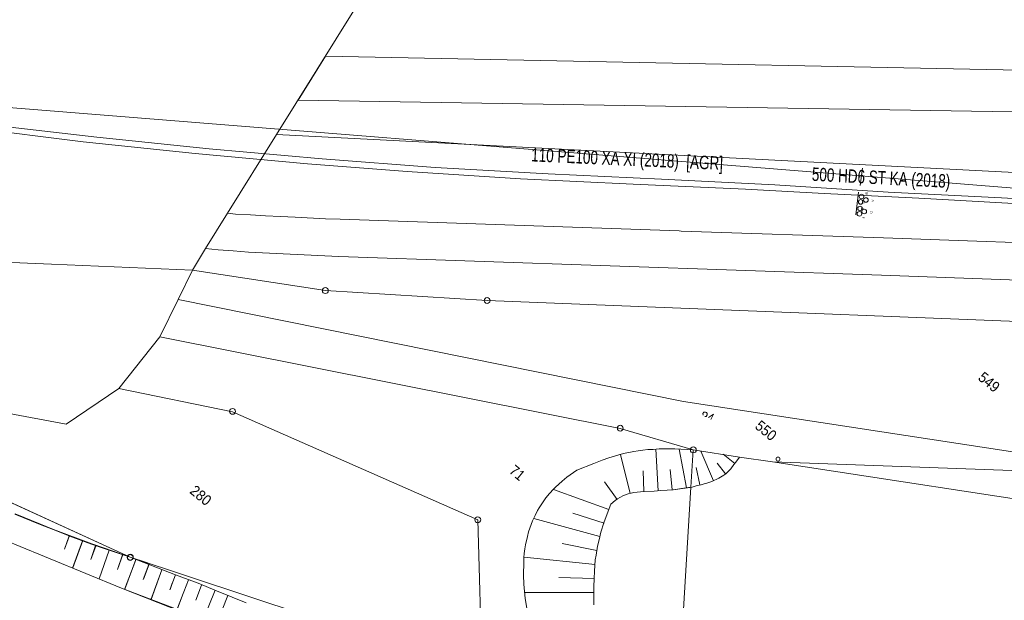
# Model space of a CAD drawing. Header units: metres. Extents: x -740 to 758, y -633 to 854.
# Tile 250 of 256: x -437 to -332, y 323 to 384. Entities that reach past the tile are written whole.
import ezdxf

# ---------------------------------------------------------------- set-up
doc = ezdxf.new("R2010")
doc.units = ezdxf.units.M
doc.header["$MEASUREMENT"] = 0
for name, color, linetype in [('Gas.LOVION', 7, 'Continuous'), ('Grundkarte.LOVION', 7, 'Continuous'), ('Grundkarte_Text.LOVION', 7, 'Continuous'), ('Telko.LOVION', 7, 'Continuous'), ('Wasser.LOVION', 7, 'Continuous')]:
    doc.layers.add(name, color=color, linetype=linetype)
doc.styles.add('ERSTELLTER_STIL_1', font='arial.ttf')

msp = doc.modelspace()

# ---------------------------------------------------------------- linework, layer by layer
at = {"layer": 'Gas.LOVION', "color": 1, "linetype": 'Continuous', "lineweight": 18}
msp.add_lwpolyline([(-502.02, 380.82), (-501.75, 380.79), (-489.86, 379.37), (-477.95, 377.87), (-466.03, 376.26), (-454.18, 374.57), (-442.25, 372.87), (-430.35, 371.38), (-418.44, 370.13), (-406.48, 369.05), (-395.89, 368.21), (-383.84, 367.43), (-371.86, 366.88), (-359.9, 366.33), (-351.54, 365.89), (-341.47, 365.37), (-330.11, 364.74), (-318.13, 364.12), (-306.1, 363.52), (-295.57, 363), (-294.59, 362.95)], dxfattribs=at)
at = {"layer": 'Grundkarte.LOVION', "color": 253, "linetype": 'Continuous', "lineweight": 18}
for points in [[(-310.33, 351.43), (-387.38, 354.51), (-404.57, 355.55), (-418.73, 357.71), (-417.33, 360.01), (-415.99, 359.87), (-414.38, 359.79), (-412.77, 359.65), (-403.15, 359.18), (-345.44, 357.19), (-300.68, 355.57), (-345.44, 357.19), (-403.15, 359.18), (-412.77, 359.65), (-414.38, 359.79), (-415.99, 359.87), (-417.33, 360.01), (-414.98, 363.78), (-414.14, 363.69), (-412.54, 363.61), (-410.96, 363.5), (-409.36, 363.42), (-407.79, 363.36), (-404.58, 363.2), (-403.01, 363.15), (-366.97, 361.92), (-366.73, 361.88), (-345.21, 361.15), (-297.49, 359.46), (-345.21, 361.15), (-366.73, 361.88), (-366.97, 361.92), (-403.01, 363.15), (-404.58, 363.2), (-407.79, 363.36), (-409.36, 363.42), (-410.96, 363.5), (-412.54, 363.61), (-414.14, 363.69), (-414.98, 363.78), (-409.77, 372.15), (-292.04, 366.08), (-409.77, 372.15), (-390.56, 403)], [(-286.13, 373.28), (-309.8, 374.21), (-407.47, 375.81), (-404.58, 380.49), (-309.67, 378.57), (-282.75, 377.39)], [(-297.49, 359.46), (-345.21, 361.15), (-366.73, 361.88), (-366.97, 361.92), (-403.01, 363.15), (-404.58, 363.2), (-407.79, 363.36), (-409.36, 363.42), (-410.96, 363.5), (-412.54, 363.61), (-414.14, 363.69), (-414.98, 363.78), (-409.77, 372.15), (-292.04, 366.08)], [(-476.9, 360.18), (-433.72, 358.35), (-418.73, 357.71), (-420.26, 354.61), (-422.18, 350.64), (-426.54, 345.13), (-414.45, 342.67), (-388.38, 331.15), (-387.9, 314.77), (-387.53, 301.27), (-411.69, 306.59)], [(-304.3, 351.17), (-310.33, 351.43), (-387.38, 354.51), (-404.57, 355.55), (-418.73, 357.71), (-417.33, 360.01), (-415.99, 359.87), (-414.38, 359.79), (-412.77, 359.65), (-403.15, 359.18), (-345.44, 357.19), (-300.68, 355.57)], [(-387.9, 314.77), (-388.38, 331.15), (-414.45, 342.67), (-426.54, 345.13), (-422.18, 350.64), (-420.26, 354.61), (-418.73, 357.71), (-404.57, 355.55), (-387.38, 354.51), (-310.33, 351.43)], [(-376.03, 322.13), (-376.04, 324.03), (-376.01, 324.92), (-375.96, 325.69), (-375.94, 326.31), (-375.88, 326.91), (-375.78, 327.42), (-375.64, 328.38), (-375.47, 329.05), (-375.28, 329.86), (-374.96, 330.84), (-374.73, 331.51), (-374.24, 332.83), (-373.75, 333.23), (-373.5, 333.41), (-373.27, 333.55), (-372.88, 333.76), (-372.65, 333.84), (-372.37, 333.93), (-372.05, 333.99), (-371.76, 334.08), (-371.06, 334.15), (-369.61, 334.2), (-368.91, 334.27), (-368.24, 334.31), (-367.59, 334.37), (-366.25, 334.56), (-365.7, 334.64), (-365.46, 338.6), (-360.54, 337.84), (-357.03, 337.32), (-316.87, 335.87)], [(-316.87, 335.87), (-357.03, 337.32), (-360.54, 337.84), (-365.46, 338.6), (-365.7, 334.64), (-366.25, 334.56), (-367.59, 334.37), (-368.24, 334.31), (-368.91, 334.27), (-369.61, 334.2), (-371.06, 334.15), (-371.76, 334.08), (-372.05, 333.99), (-372.37, 333.93), (-372.65, 333.84), (-372.88, 333.76), (-373.27, 333.55), (-373.5, 333.41), (-373.75, 333.23), (-374.24, 332.83), (-374.73, 331.51), (-374.96, 330.84), (-375.28, 329.86), (-375.47, 329.05), (-375.64, 328.38), (-375.78, 327.42), (-375.88, 326.91), (-375.94, 326.31), (-375.96, 325.69), (-376.01, 324.92), (-376.04, 324.03), (-376.03, 322.13)]]:
    msp.add_lwpolyline(points, dxfattribs=at)
at = {"layer": 'Grundkarte.LOVION', "color": 8, "linetype": 'Continuous', "lineweight": 18}
for points in [[(-304.3, 351.17), (-310.33, 351.43), (-387.38, 354.51), (-404.57, 355.55), (-418.73, 357.71), (-417.33, 360.01), (-414.98, 363.78), (-409.77, 372.15), (-292.04, 366.08), (-409.77, 372.15), (-390.56, 403), (-265.84, 397.96)], [(-320.17, 331.85), (-322.74, 332.07), (-357.03, 337.32), (-360.54, 337.84), (-365.46, 338.6), (-373.22, 340.88), (-422.18, 350.64), (-420.26, 354.61), (-366.5, 343.76), (-316.66, 336.13), (-366.5, 343.76), (-420.26, 354.61), (-418.73, 357.71), (-404.57, 355.55), (-387.38, 354.51), (-310.33, 351.43), (-304.3, 351.17)], [(-394.65, 302.89), (-425.48, 309.59), (-434.84, 310.34), (-456.19, 322.55), (-479.24, 332.24), (-502.59, 339.74), (-509.12, 353.35), (-500.17, 352.24), (-498.89, 352.1), (-473.05, 349.01), (-425.34, 327.19), (-423.51, 326.6), (-425.34, 327.19), (-473.05, 349.01), (-444.24, 343.64)], [(-460.41, 346.63), (-432.14, 341.33), (-426.54, 345.13), (-414.45, 342.67), (-388.38, 331.15), (-387.9, 314.77), (-425.35, 327.18), (-451.06, 338.95)], [(-451.06, 338.95), (-425.35, 327.18), (-387.9, 314.77), (-387.53, 301.27), (-411.69, 306.59)], [(-340.94, 306.59), (-353.26, 311.44), (-366.9, 315.55), (-366.86, 315.73), (-365.7, 334.64), (-365.46, 338.6), (-360.54, 337.84), (-357.03, 337.32), (-322.74, 332.07), (-320.17, 331.85)]]:
    msp.add_lwpolyline(points, dxfattribs=at)
msp.add_lwpolyline([(-366.9, 315.55), (-367.02, 313.11), (-380.37, 314.17), (-387.9, 314.77), (-388.38, 331.15), (-414.45, 342.67), (-426.54, 345.13), (-422.18, 350.64), (-373.22, 340.88), (-365.46, 338.6), (-365.7, 334.64), (-366.86, 315.73)], close=True, dxfattribs=at)
at = {"layer": 'Grundkarte.LOVION', "color": 3, "linetype": 'Continuous', "lineweight": 18}
for points in [[(-364.41, 342.31), (-364.42, 342.48), (-364.32, 342.61), (-364.14, 342.63), (-364.08, 342.57), (-364.02, 342.58), (-364.01, 342.52), (-363.98, 342.49), (-363.97, 342.32), (-364.1, 342.16), (-364.21, 342.15)], [(-364.41, 342.31), (-364.42, 342.48), (-364.32, 342.61), (-364.14, 342.63), (-364.08, 342.57), (-364.02, 342.58), (-364.01, 342.52), (-363.98, 342.49), (-363.97, 342.32), (-364.1, 342.16), (-364.21, 342.15)], [(-363.82, 342.04), (-363.29, 342.41), (-363.59, 341.85)], [(-363.82, 342.04), (-363.29, 342.41), (-363.59, 341.85)]]:
    msp.add_lwpolyline(points, dxfattribs=at)
at = {"layer": 'Grundkarte.LOVION', "color": 7, "linetype": 'Continuous', "lineweight": 13}
for points in [[(-383.01, 320.92), (-383.34, 322.81), (-383.49, 324.33), (-383.52, 325.27), (-383.53, 325.72), (-383.49, 326.22), (-383.47, 327.17), (-383.45, 327.59), (-383.38, 328.07), (-383.3, 328.49), (-383.1, 329.39), (-382.97, 329.88), (-382.55, 331.04), (-382.28, 331.63), (-382.01, 332.16), (-381.83, 332.44), (-381.5, 332.98), (-381.13, 333.49), (-380.73, 333.97), (-380.31, 334.43), (-380.12, 334.65), (-379.77, 334.95), (-379.39, 335.28), (-378.89, 335.69), (-377.84, 336.44), (-376.02, 337.15), (-375.14, 337.5), (-374.45, 337.75), (-373.82, 337.93), (-373.25, 338.1), (-372.7, 338.24), (-371.77, 338.45), (-371.31, 338.5), (-370.81, 338.58), (-370.28, 338.63), (-369.72, 338.65), (-369.08, 338.72), (-368.34, 338.7), (-367.42, 338.7), (-365.46, 338.6), (-360.54, 337.84), (-360.93, 337.3), (-361.14, 337.04), (-361.45, 336.59), (-361.75, 336.3), (-361.99, 336.07), (-362.22, 335.93), (-362.72, 335.58), (-363.48, 335.24), (-364, 335.07), (-364.28, 334.99), (-364.63, 334.89), (-365.03, 334.8), (-365.58, 334.65), (-367.59, 334.37), (-368.24, 334.31), (-368.91, 334.27), (-369.61, 334.2), (-371.06, 334.15), (-371.76, 334.08), (-372.05, 333.99), (-372.37, 333.93), (-372.65, 333.84), (-372.88, 333.76), (-373.27, 333.55), (-373.5, 333.41), (-373.75, 333.23), (-374.24, 332.83), (-374.73, 331.51), (-374.96, 330.84), (-375.28, 329.86), (-375.47, 329.05), (-375.64, 328.38), (-375.78, 327.42), (-375.88, 326.91), (-375.94, 326.31), (-375.96, 325.69), (-376.01, 324.92), (-376.04, 324.03), (-376.03, 322.13)], [(-369.2, 334.24), (-369.43, 338.68)], [(-366.19, 334.56), (-366.95, 338.69)], [(-363.31, 335.32), (-364.65, 338.47)], [(-372.16, 333.98), (-373.19, 338.11)], [(-361.04, 337.17), (-362.29, 338.14)], [(-370.71, 334.18), (-370.8, 336.36)], [(-367.71, 334.36), (-367.92, 336.52)], [(-364.75, 334.88), (-365.16, 336.73)], [(-362.02, 336.04), (-362.9, 337.19)], [(-373.55, 333.34), (-374.88, 335.19)], [(-374.45, 332.25), (-380.33, 334.39)], [(-437.62, 331.78), (-434.91, 330.68), (-433.53, 330.14), (-431.5, 329.33), (-429.45, 328.56), (-428.1, 328.1), (-425.35, 327.18), (-420.53, 325.32), (-418.1, 324.41), (-416.17, 323.62), (-414.5, 322.95), (-413.02, 322.33)], [(-437.59, 331.82), (-434.88, 330.72), (-433.52, 330.15), (-429.41, 328.6), (-428.07, 328.14), (-425.34, 327.19), (-423.29, 326.42)], [(-375.41, 329.38), (-382.43, 331.32)], [(-374.93, 330.81), (-378.25, 331.88)], [(-382.18, 308.23), (-383.49, 308.67), (-387.79, 310.05), (-392.13, 311.46), (-394.33, 312.19), (-396.04, 312.73), (-397.93, 313.37), (-400.66, 314.38), (-405.1, 315.92), (-409.66, 317.58), (-412.85, 318.74), (-416.69, 320.17), (-419.88, 321.39), (-426.27, 323.9), (-437.66, 328.58), (-439.3, 329.28)], [(-431.84, 329.45), (-432.35, 328.04)], [(-431.8, 329.49), (-432.34, 328.05)], [(-430.43, 328.93), (-431.47, 326.02)], [(-430.39, 328.98), (-431.44, 326.07)], [(-415, 319.61), (-416.65, 320.21), (-419.84, 321.44), (-426.26, 323.91), (-437.66, 328.59)], [(-429.02, 328.42), (-429.53, 326.95)], [(-428.98, 328.46), (-429.52, 326.96)], [(-427.58, 327.94), (-428.64, 324.88)], [(-427.57, 327.95), (-428.63, 324.89)], [(-375.71, 327.9), (-379.41, 328.63)], [(-426.17, 327.43), (-426.7, 325.87)], [(-426.14, 327.47), (-426.69, 325.88)], [(-424.76, 326.92), (-425.96, 323.76)], [(-424.73, 326.96), (-425.93, 323.8)], [(-375.89, 326.43), (-383.44, 327.2)], [(-423.35, 326.4), (-423.97, 324.81)], [(-423.32, 326.45), (-423.93, 324.85)], [(-421.97, 325.86), (-423.14, 322.67)], [(-422.13, 325.47), (-423.13, 322.68)], [(-420.53, 325.32), (-421.14, 323.72)], [(-419.15, 324.78), (-420.37, 321.58)], [(-376.01, 324.92), (-379.74, 325.02)], [(-420.88, 324.44), (-421.11, 323.77)], [(-417.76, 324.23), (-418.37, 322.63)], [(-416.32, 323.69), (-417.58, 320.53)], [(-419.66, 323.44), (-420.34, 321.62)], [(-414.96, 323.12), (-415.58, 321.58)], [(-376.04, 323.43), (-383.4, 323.45)]]:
    msp.add_lwpolyline(points, dxfattribs=at)
at = {"layer": 'Grundkarte.LOVION', "color": 9, "linetype": 'Continuous', "lineweight": 18}
for centre, radius in [((-404.59, 355.55), 0.314), ((-387.38, 354.49), 0.312), ((-414.46, 342.7), 0.311), ((-373.22, 340.91), 0.311), ((-365.45, 338.6), 0.312), ((-388.38, 331.17), 0.312), ((-425.35, 327.16), 0.314), ((-425.33, 327.19), 0.312)]:
    msp.add_circle(centre, radius, dxfattribs=at)
at = {"layer": 'Grundkarte.LOVION', "color": 7, "linetype": 'Continuous', "lineweight": 13}
msp.add_circle((-356.44, 337.63), 0.21, dxfattribs=at)
at = {"layer": 'Telko.LOVION', "color": 1, "linetype": 'Continuous', "lineweight": 18}
msp.add_lwpolyline([(-501.09, 380.06), (-294.18, 363.45)], dxfattribs=at)
at = {"layer": 'Telko.LOVION', "color": 7, "linetype": 'Continuous', "lineweight": 13}
for points in [[(-347.45, 368.57), (-347.72, 366.74)], [(-347.87, 366.03), (-348.17, 363.61)]]:
    msp.add_lwpolyline(points, dxfattribs=at)
for centre, radius in [((-347.56, 365.56), 0.244), ((-347.72, 364.28), 0.245), ((-347.65, 364.98), 0.244), ((-347.09, 365.19), 0.244), ((-347.78, 363.72), 0.245), ((-347.27, 363.96), 0.244)]:
    msp.add_circle(centre, radius, dxfattribs=at)
at = {"layer": 'Wasser.LOVION', "color": 150, "linetype": 'Continuous', "lineweight": 18}
msp.add_lwpolyline([(-305.6, 364.33), (-308.54, 364.29), (-320.58, 364.74), (-332.66, 365.43), (-344.74, 366.01), (-356.78, 366.81), (-368.84, 367.41), (-380.88, 367.96), (-392.9, 368.63), (-404.93, 369.55), (-416.94, 370.64), (-428.91, 371.86), (-440, 373.15)], dxfattribs=at)

# ---------------------------------------------------------------- texts
at = {"layer": 'Gas.LOVION', "color": 1, "linetype": 'Continuous', "lineweight": 18, "insert": (-352.89, 366.81), "char_height": 1.4228, "attachment_point": 7, "rotation": 357.0061, "style": 'ERSTELLTER_STIL_1'}
msp.add_mtext('{\\A1;\\W0.72072x;500 HD6 ST KA (2018)}', dxfattribs=at)
at = {"layer": 'Grundkarte_Text.LOVION', "color": 7, "linetype": 'Continuous', "lineweight": 13, "char_height": 1.1243, "attachment_point": 7, "rotation": 320.5841, "style": 'ERSTELLTER_STIL_1'}
for s, insert in [('{\\A1;\\W0.89449x;549}', (-335.26, 346.12)), ('{\\A1;\\W0.89449x;550}', (-358.99, 340.96)), ('{\\A1;\\W0.89450x;71}', (-385.14, 336.23)), ('{\\A1;\\W0.89449x;280}', (-419.11, 334.06))]:
    msp.add_mtext(s, dxfattribs=dict(at, insert=insert))
at = {"layer": 'Telko.LOVION', "color": 7, "linetype": 'Continuous', "lineweight": 13, "char_height": 0.2826, "attachment_point": 7, "style": 'ERSTELLTER_STIL_1'}
for s, insert, rotation in [('{\\A1;\\W0.71552x;B}', (-347.14, 366.01), 263.1854), ('{\\A1;\\W0.71555x;C}', (-347.5, 365.1), 263.1867), ('{\\A1;\\W0.71022x;A}', (-346.49, 365.25), 263.1867), ('{\\A1;\\W0.71552x;E}', (-347.59, 364.38), 263.1867), ('{\\A1;\\W0.71558x;D}', (-346.66, 364.01), 263.1854), ('{\\A1;\\W0.71553x;F}', (-347.51, 363.42), 263.1857)]:
    msp.add_mtext(s, dxfattribs=dict(at, insert=insert, rotation=rotation))
at = {"layer": 'Wasser.LOVION', "color": 150, "linetype": 'Continuous', "lineweight": 18, "insert": (-382.74, 368.87), "char_height": 1.4228, "attachment_point": 7, "rotation": 357.424, "style": 'ERSTELLTER_STIL_1'}
msp.add_mtext('{\\A1;\\W0.72215x;110 PE100 XA XI (2018)  [AGR]}', dxfattribs=at)

doc.saveas('drawing.dxf')
